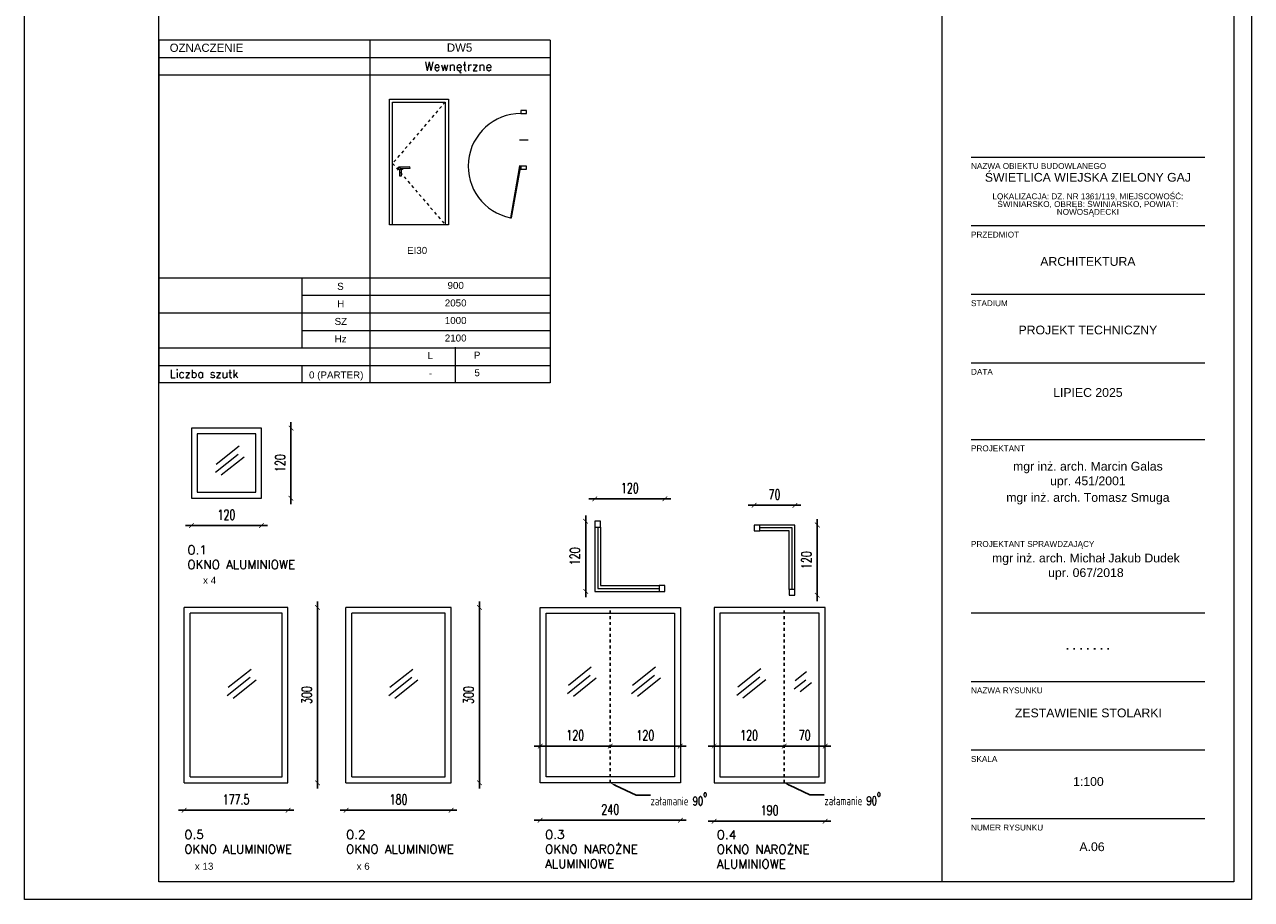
# Model space of a CAD drawing. Header units: millimetres. Extents: x -115268 to 140687, y -37779 to 24471.
# Tile 143 of 256: x 58586 to 60686, y -6662 to -5166. Entities that reach past the tile are written whole.
import ezdxf
from ezdxf import colors
from ezdxf.entities.mleader import LeaderData, LeaderLine
from ezdxf.math import Vec2, Vec3

# ---------------------------------------------------------------- set-up
doc = ezdxf.new("R2010")
doc.units = ezdxf.units.MM
doc.header["$PDMODE"] = 2
doc.header["$PDSIZE"] = 1
doc.linetypes.add('0.5_0.5', pattern=[10, 5, -5])
doc.linetypes.add('AUSGEZOGEN', pattern=[0])
doc.layers.get('0').update_dxf_attribs({"lineweight": 9})
for name, color, linetype, lineweight in [('A - STOLARKA - ZESTAWIENIE', 140, 'Continuous', 9), ('A stolarka', 4, 'Continuous', 9), ('A_CIENKA', 7, 'Continuous', 9), ('A_OPIS', 7, 'Continuous', 9)]:
    doc.layers.add(name, color=color, linetype=linetype, lineweight=lineweight)
doc.layers.add('A_Powierzchnia', color=4, linetype='Continuous', plot=False)
doc.layers.add('A_WYMIAR', color=253, linetype='Continuous', lineweight=5, transparency=0.2)
doc.styles.add('Arial', font='arial.ttf')
doc.styles.add('ROMANS', font='romanpl.shx', dxfattribs={"bigfont": 'romanbigpl.shx'})
doc.styles.add('romans 1-100', font='romans.shx', dxfattribs={"width": 0.7, "height": 17})
doc.dimstyles.new('___SKALA_1_100', dxfattribs={"dimscale": 10, "dimtxt": 17, "dimasz": 0.8, "dimexe": 2, "dimexo": 2, "dimgap": 1, "dimtad": 1, "dimdec": 4, "dimrnd": 0.5, "dimdsep": 46, "dimtxsty": 'romans 1-100', "dimblk": 'ARCHTICK', "dimcen": 0.1, "dimdle": 1, "dimse1": 1, "dimse2": 1, "dimadec": 0, "dimazin": 0, "dimtfac": 1, "dimtdec": 4, "dimtix": 1, "dimtmove": 0, "dimatfit": 3, "dimldrblk": 'ARCHTICK', "dimfxl": 6, "dimfxlon": 1, "dimtolj": 1, "dimarcsym": 0})

# ---------------------------------------------------------------- blocks, each defined once
blk = doc.blocks.new('METRYKA11')
for p, q in [((7511378.7, 5508935.2), (7511378.7, 5506025.2)), ((7511878.7, 5508935.2), (7511878.7, 5506025.2)), ((7511428.7, 5507265.3), (7511828.7, 5507265.3)), ((7511428.7, 5507147.9), (7511828.7, 5507147.9)), ((7511428.7, 5507030.5), (7511828.7, 5507030.5)), ((7511428.7, 5506913.2), (7511828.7, 5506913.2)), ((7511428.7, 5506782.2), (7511828.7, 5506782.2)), ((7511428.7, 5506485.6), (7511828.7, 5506485.6)), ((7511428.7, 5506368.2), (7511828.7, 5506368.2)), ((7511428.7, 5506250.9), (7511828.7, 5506250.9)), ((7511428.7, 5506133.5), (7511828.7, 5506133.5))]:
    blk.add_line(p, q)
at = {"ltscale": 80, "char_height": 10, "attachment_point": 1, "style": 'Arial'}
for s, insert, width in [('NAZWA OBIEKTU BUDOWLANEGO', (7511428.7, 5507255), 390.836), ('{\\fArial|b0|i0|c238|p34;PRZEDMIOT}', (7511428.7, 5507137.6), 135.734), ('{\\fArial|b0|i0|c238|p34;STADIUM}', (7511428.7, 5507020.2), 135.734), ('DATA', (7511428.7, 5506902.9), 135.734), ('{\\fArial|b0|i0|c238|p34;PROJEKTANT}', (7511428.7, 5506771.9), 135.734), ('PROJEKTANT SPRAWDZAJĄCY', (7511428.7, 5506608.3), 214.014), ('{\\fArial|b0|i0|c238|p34;NAZWA RYSUNKU}', (7511428.7, 5506357.9), 135.734), ('SKALA', (7511428.7, 5506240.5), 135.734), ('{\\fArial|b0|i0|c238|p34;NUMER RYSUNKU}', (7511428.7, 5506123.2), 135.734)]:
    blk.add_mtext(s, dxfattribs=dict(at, insert=insert, width=width))
at = {"char_height": 15, "width": 400, "attachment_point": 1, "style": 'Arial'}
for s, insert in [('\\pxsm0.8,qc;ŚWIETLICA WIEJSKA ZIELONY GAJ\\P\\psm0.6;\\P\\psm0.8;{\\H0.66667x;LOKALIZACJA: DZ. NR 1361/119, MIEJSCOWOŚĆ: ŚWINIARSKO, OBRĘB: ŚWINIARSKO, POWIAT: NOWOSĄDECKI}', (7511428.7, 5507238.1)), ('\\pxqc;ARCHITEKTURA', (7511428.7, 5507094.2)), ('\\pxqc;PROJEKT TECHNICZNY', (7511428.7, 5506976.9)), ('\\pxqc;LIPIEC 2025', (7511428.7, 5506870)), ('\\pxqc;{\\H0.2x;\\P\\P}mgr inż. arch. Marcin Galas\\Pupr. 451/2001{\\H0.20002x;\\P\\H0.6666x;\\P}mgr inż. arch. Tomasz Smuga', (7511428.7, 5506753.8)), ('\\pxqc;{\\H0.2x;\\P\\P}mgr inż. arch. Michał Jakub Dudek\\Pupr. 067/2018', (7511425.3, 5506596.8))]:
    blk.add_mtext(s, dxfattribs=dict(at, insert=insert))
at = {"insert": (7511428.7, 5506437.3), "char_height": 15, "width": 400, "attachment_point": 1}
blk.add_mtext('\\pxqc;{\\fArial|b1|i0|c238|p34;.^I.^I.^I.^I.^I.^I.}', dxfattribs=at)
blk = doc.blocks.new('AnonymMegaMac_nNn060')
at = {"layer": 'A stolarka', "color": 3, "linetype": 'AUSGEZOGEN', "lineweight": 0}
blk.add_line((39232.8, -8494.6), (39247.8, -8494.6), dxfattribs=at)
at = {"layer": 'A stolarka', "color": 7, "linetype": 'AUSGEZOGEN', "lineweight": 0}
for points in [[(39245.3, -8449.6), (39245.3, -8444.6), (39235.3, -8444.6), (39235.3, -8449.6)], [(39235.3, -8539.6), (39233.3, -8539.3), (39217.7, -8627.9), (39219.6, -8628.2)], [(39245.3, -8544.6), (39245.3, -8539.6), (39235.3, -8539.6), (39235.3, -8544.6)]]:
    blk.add_lwpolyline(points, close=True, dxfattribs=at)
at = {"layer": 'A stolarka', "color": 8, "linetype": 'AUSGEZOGEN', "lineweight": 0}
blk.add_arc((39235.3, -8539.6), 90, 90, 258.7267, dxfattribs=at)
blk = doc.blocks.new('_ArchTick')
at = {"color": 0, "linetype": 'ByBlock', "const_width": 0.15}
blk.add_lwpolyline([(-0.5, -0.5), (0.5, 0.5)], dxfattribs=at)
blk = doc.blocks.new('*D631')
at = {"layer": 'A_WYMIAR', "color": 0, "lineweight": -2, "transparency": 16777216}
blk.add_line((58861.8, -6022.9), (59001.8, -6022.9), dxfattribs=at)
at = {"layer": 'Defpoints', "color": 0, "transparency": 16777216}
for p in [(58871.8, -5976), (58991.8, -5976), (58991.8, -6022.9)]:
    blk.add_point(p, dxfattribs=at)
at = {"layer": 'A_WYMIAR', "color": 0, "lineweight": -2, "transparency": 16777216, "xscale": 8, "yscale": 8, "zscale": 8, "rotation": 180}
blk.add_blockref('_ArchTick', (58871.8, -6022.9), dxfattribs=at)
at = {"layer": 'A_WYMIAR', "color": 0, "lineweight": -2, "transparency": 16777216, "xscale": 8, "yscale": 8, "zscale": 8}
blk.add_blockref('_ArchTick', (58991.8, -6022.9), dxfattribs=at)
at = {"layer": 'A_WYMIAR', "color": 0, "transparency": 16777216, "insert": (58931.8, -6004.4), "char_height": 17, "attachment_point": 5, "style": 'romans 1-100'}
blk.add_mtext('\\A1;120', dxfattribs=at)
blk = doc.blocks.new('*D632')
at = {"layer": 'A_WYMIAR', "color": 0, "lineweight": -2, "transparency": 16777216}
blk.add_line((59042.2, -5846), (59042.2, -5986), dxfattribs=at)
at = {"layer": 'Defpoints', "color": 0, "transparency": 16777216}
for p in [(58991.8, -5856), (58991.8, -5976), (59042.2, -5976)]:
    blk.add_point(p, dxfattribs=at)
at = {"layer": 'A_WYMIAR', "color": 0, "lineweight": -2, "transparency": 16777216, "xscale": 8, "yscale": 8, "zscale": 8}
for p, rotation in [((59042.2, -5856), 90), ((59042.2, -5976), 270)]:
    blk.add_blockref('_ArchTick', p, dxfattribs=dict(at, rotation=rotation))
at = {"layer": 'A_WYMIAR', "color": 0, "transparency": 16777216, "insert": (59023.7, -5916), "char_height": 17, "attachment_point": 5, "rotation": 90, "style": 'romans 1-100'}
blk.add_mtext('\\A1;120', dxfattribs=at)
blk = doc.blocks.new('*D633')
at = {"layer": 'A_WYMIAR', "color": 0, "lineweight": -2, "transparency": 16777216}
blk.add_line((59718.7, -6526.9), (59458.7, -6526.9), dxfattribs=at)
at = {"layer": 'Defpoints', "color": 0, "transparency": 16777216}
for p in [(59468.7, -6462.9), (59708.7, -6462.9), (59468.7, -6526.9)]:
    blk.add_point(p, dxfattribs=at)
at = {"layer": 'A_WYMIAR', "color": 0, "lineweight": -2, "transparency": 16777216, "xscale": 8, "yscale": 8, "zscale": 8, "rotation": 180}
blk.add_blockref('_ArchTick', (59468.7, -6526.9), dxfattribs=at)
at = {"layer": 'A_WYMIAR', "color": 0, "lineweight": -2, "transparency": 16777216, "xscale": 8, "yscale": 8, "zscale": 8}
blk.add_blockref('_ArchTick', (59708.7, -6526.9), dxfattribs=at)
at = {"layer": 'A_WYMIAR', "color": 0, "transparency": 16777216, "insert": (59588.7, -6508.4), "char_height": 17, "attachment_point": 5, "style": 'romans 1-100'}
blk.add_mtext('\\A1;240', dxfattribs=at)
blk = doc.blocks.new('*D634')
at = {"layer": 'A_WYMIAR', "color": 0, "lineweight": -2, "transparency": 16777216}
blk.add_line((59458.7, -6400.1), (59598.7, -6400.1), dxfattribs=at)
at = {"layer": 'Defpoints', "color": 0, "transparency": 16777216}
for p in [(59588.7, -6400.1), (59468.7, -6436.9), (59588.7, -6436.9)]:
    blk.add_point(p, dxfattribs=at)
at = {"layer": 'A_WYMIAR', "color": 0, "lineweight": -2, "transparency": 16777216, "xscale": 8, "yscale": 8, "zscale": 8, "rotation": 180}
blk.add_blockref('_ArchTick', (59468.7, -6400.1), dxfattribs=at)
at = {"layer": 'A_WYMIAR', "color": 0, "lineweight": -2, "transparency": 16777216, "xscale": 8, "yscale": 8, "zscale": 8}
blk.add_blockref('_ArchTick', (59588.7, -6400.1), dxfattribs=at)
at = {"layer": 'A_WYMIAR', "color": 0, "transparency": 16777216, "insert": (59528.7, -6381.6), "char_height": 17, "attachment_point": 5, "style": 'romans 1-100'}
blk.add_mtext('\\A1;120', dxfattribs=at)
blk = doc.blocks.new('*D635')
at = {"layer": 'A_WYMIAR', "color": 0, "lineweight": -2, "transparency": 16777216}
blk.add_line((59578.7, -6400.1), (59718.7, -6400.1), dxfattribs=at)
at = {"layer": 'Defpoints', "color": 0, "transparency": 16777216}
for p in [(59708.7, -6400.1), (59708.7, -6400.1), (59588.7, -6436.9)]:
    blk.add_point(p, dxfattribs=at)
at = {"layer": 'A_WYMIAR', "color": 0, "lineweight": -2, "transparency": 16777216, "xscale": 8, "yscale": 8, "zscale": 8, "rotation": 180}
blk.add_blockref('_ArchTick', (59588.7, -6400.1), dxfattribs=at)
at = {"layer": 'A_WYMIAR', "color": 0, "lineweight": -2, "transparency": 16777216, "xscale": 8, "yscale": 8, "zscale": 8}
blk.add_blockref('_ArchTick', (59708.7, -6400.1), dxfattribs=at)
at = {"layer": 'A_WYMIAR', "color": 0, "transparency": 16777216, "insert": (59648.7, -6381.6), "char_height": 17, "attachment_point": 5, "style": 'romans 1-100'}
blk.add_mtext('\\A1;120', dxfattribs=at)
blk = doc.blocks.new('*D636')
at = {"layer": 'A_WYMIAR', "color": 0, "lineweight": -2, "transparency": 16777216}
blk.add_line((59756.4, -6400.1), (59896.4, -6400.1), dxfattribs=at)
at = {"layer": 'Defpoints', "color": 0, "transparency": 16777216}
for p in [(59766.4, -6400.1), (59886.4, -6400.1), (59886.4, -6400.1)]:
    blk.add_point(p, dxfattribs=at)
at = {"layer": 'A_WYMIAR', "color": 0, "lineweight": -2, "transparency": 16777216, "xscale": 8, "yscale": 8, "zscale": 8, "rotation": 180}
blk.add_blockref('_ArchTick', (59766.4, -6400.1), dxfattribs=at)
at = {"layer": 'A_WYMIAR', "color": 0, "lineweight": -2, "transparency": 16777216, "xscale": 8, "yscale": 8, "zscale": 8}
blk.add_blockref('_ArchTick', (59886.4, -6400.1), dxfattribs=at)
at = {"layer": 'A_WYMIAR', "color": 0, "transparency": 16777216, "insert": (59826.4, -6381.6), "char_height": 17, "attachment_point": 5, "style": 'romans 1-100'}
blk.add_mtext('\\A1;120', dxfattribs=at)
blk = doc.blocks.new('*D637')
at = {"layer": 'A_WYMIAR', "color": 0, "lineweight": -2, "transparency": 16777216}
blk.add_line((59876.4, -6400.1), (59966.4, -6400.1), dxfattribs=at)
at = {"layer": 'Defpoints', "color": 0, "transparency": 16777216}
for p in [(59886.4, -6400.1), (59956.4, -6400.1), (59956.4, -6400.1)]:
    blk.add_point(p, dxfattribs=at)
at = {"layer": 'A_WYMIAR', "color": 0, "lineweight": -2, "transparency": 16777216, "xscale": 8, "yscale": 8, "zscale": 8, "rotation": 180}
blk.add_blockref('_ArchTick', (59886.4, -6400.1), dxfattribs=at)
at = {"layer": 'A_WYMIAR', "color": 0, "lineweight": -2, "transparency": 16777216, "xscale": 8, "yscale": 8, "zscale": 8}
blk.add_blockref('_ArchTick', (59956.4, -6400.1), dxfattribs=at)
at = {"layer": 'A_WYMIAR', "color": 0, "transparency": 16777216, "insert": (59921.4, -6381.6), "char_height": 17, "attachment_point": 5, "style": 'romans 1-100'}
blk.add_mtext('\\A1;70', dxfattribs=at)
blk = doc.blocks.new('*D638')
at = {"layer": 'A_WYMIAR', "color": 0, "lineweight": -2, "transparency": 16777216}
blk.add_line((59756.4, -6528.5), (59966.4, -6528.5), dxfattribs=at)
at = {"layer": 'Defpoints', "color": 0, "transparency": 16777216}
for p in [(59766.4, -6462.9), (59956.4, -6462.9), (59956.4, -6528.5)]:
    blk.add_point(p, dxfattribs=at)
at = {"layer": 'A_WYMIAR', "color": 0, "lineweight": -2, "transparency": 16777216, "xscale": 8, "yscale": 8, "zscale": 8, "rotation": 180}
blk.add_blockref('_ArchTick', (59766.4, -6528.5), dxfattribs=at)
at = {"layer": 'A_WYMIAR', "color": 0, "lineweight": -2, "transparency": 16777216, "xscale": 8, "yscale": 8, "zscale": 8}
blk.add_blockref('_ArchTick', (59956.4, -6528.5), dxfattribs=at)
at = {"layer": 'A_WYMIAR', "color": 0, "transparency": 16777216, "insert": (59861.4, -6510), "char_height": 17, "attachment_point": 5, "style": 'romans 1-100'}
blk.add_mtext('\\A1;190', dxfattribs=at)
blk = doc.blocks.new('*D451')
at = {"layer": 'A_WYMIAR', "color": 0, "lineweight": -2, "ltscale": 0.5, "transparency": 16777216}
blk.add_line((59552.2, -5977.2), (59692.2, -5977.2), dxfattribs=at)
at = {"layer": 'Defpoints', "color": 0, "ltscale": 0.5, "transparency": 16777216}
for p in [(59682.2, -5977.2), (59562.2, -6135.4), (59682.2, -6135.4)]:
    blk.add_point(p, dxfattribs=at)
at = {"layer": 'A_WYMIAR', "color": 0, "lineweight": -2, "ltscale": 0.5, "transparency": 16777216, "xscale": 8, "yscale": 8, "zscale": 8, "rotation": 180}
blk.add_blockref('_ArchTick', (59562.2, -5977.2), dxfattribs=at)
at = {"layer": 'A_WYMIAR', "color": 0, "lineweight": -2, "ltscale": 0.5, "transparency": 16777216, "xscale": 8, "yscale": 8, "zscale": 8}
blk.add_blockref('_ArchTick', (59682.2, -5977.2), dxfattribs=at)
at = {"layer": 'A_WYMIAR', "color": 0, "ltscale": 0.5, "transparency": 16777216, "insert": (59622.2, -5958.7), "char_height": 17, "attachment_point": 5, "style": 'romans 1-100'}
blk.add_mtext('\\A1;120', dxfattribs=at)
blk = doc.blocks.new('*D452')
at = {"layer": 'A_WYMIAR', "color": 0, "lineweight": -2, "ltscale": 0.5, "transparency": 16777216}
blk.add_line((59546.6, -6005.4), (59546.6, -6145.4), dxfattribs=at)
at = {"layer": 'Defpoints', "color": 0, "ltscale": 0.5, "transparency": 16777216}
for p in [(59562.2, -6015.4), (59546.6, -6135.4), (59562.2, -6135.4)]:
    blk.add_point(p, dxfattribs=at)
at = {"layer": 'A_WYMIAR', "color": 0, "lineweight": -2, "ltscale": 0.5, "transparency": 16777216, "xscale": 8, "yscale": 8, "zscale": 8}
for p, rotation in [((59546.6, -6015.4), 90), ((59546.6, -6135.4), 270)]:
    blk.add_blockref('_ArchTick', p, dxfattribs=dict(at, rotation=rotation))
at = {"layer": 'A_WYMIAR', "color": 0, "ltscale": 0.5, "transparency": 16777216, "insert": (59528.1, -6075.4), "char_height": 17, "attachment_point": 5, "rotation": 90, "style": 'romans 1-100'}
blk.add_mtext('\\A1;120', dxfattribs=at)
blk = doc.blocks.new('*D453')
at = {"layer": 'A_WYMIAR', "color": 0, "lineweight": -2, "ltscale": 0.5, "transparency": 16777216}
blk.add_line((59824.8, -5988.2), (59914.8, -5988.2), dxfattribs=at)
at = {"layer": 'Defpoints', "color": 0, "ltscale": 0.5, "transparency": 16777216}
for p in [(59904.8, -5988.2), (59834.8, -6022), (59904.8, -6022)]:
    blk.add_point(p, dxfattribs=at)
at = {"layer": 'A_WYMIAR', "color": 0, "lineweight": -2, "ltscale": 0.5, "transparency": 16777216, "xscale": 8, "yscale": 8, "zscale": 8, "rotation": 180}
blk.add_blockref('_ArchTick', (59834.8, -5988.2), dxfattribs=at)
at = {"layer": 'A_WYMIAR', "color": 0, "lineweight": -2, "ltscale": 0.5, "transparency": 16777216, "xscale": 8, "yscale": 8, "zscale": 8}
blk.add_blockref('_ArchTick', (59904.8, -5988.2), dxfattribs=at)
at = {"layer": 'A_WYMIAR', "color": 0, "ltscale": 0.5, "transparency": 16777216, "insert": (59869.8, -5969.7), "char_height": 17, "attachment_point": 5, "style": 'romans 1-100'}
blk.add_mtext('\\A1;70', dxfattribs=at)
blk = doc.blocks.new('*D454')
at = {"layer": 'A_WYMIAR', "color": 0, "lineweight": -2, "ltscale": 0.5, "transparency": 16777216}
blk.add_line((59943, -6012), (59943, -6152), dxfattribs=at)
at = {"layer": 'Defpoints', "color": 0, "ltscale": 0.5, "transparency": 16777216}
for p in [(59904.8, -6022), (59904.8, -6142), (59943, -6142)]:
    blk.add_point(p, dxfattribs=at)
at = {"layer": 'A_WYMIAR', "color": 0, "lineweight": -2, "ltscale": 0.5, "transparency": 16777216, "xscale": 8, "yscale": 8, "zscale": 8}
for p, rotation in [((59943, -6022), 90), ((59943, -6142), 270)]:
    blk.add_blockref('_ArchTick', p, dxfattribs=dict(at, rotation=rotation))
at = {"layer": 'A_WYMIAR', "color": 0, "ltscale": 0.5, "transparency": 16777216, "insert": (59924.5, -6082), "char_height": 17, "attachment_point": 5, "rotation": 90, "style": 'romans 1-100'}
blk.add_mtext('\\A1;120', dxfattribs=at)
blk = doc.blocks.new('*D1767')
at = {"layer": 'A_WYMIAR', "color": 0, "lineweight": -2, "transparency": 16777216}
blk.add_line((59364.6, -6152.9), (59364.6, -6472.9), dxfattribs=at)
at = {"layer": 'Defpoints', "color": 0, "transparency": 16777216}
for p in [(59316.3, -6162.9), (59316.3, -6462.9), (59364.6, -6462.9)]:
    blk.add_point(p, dxfattribs=at)
at = {"layer": 'A_WYMIAR', "color": 0, "lineweight": -2, "transparency": 16777216, "xscale": 8, "yscale": 8, "zscale": 8}
for p, rotation in [((59364.6, -6162.9), 90), ((59364.6, -6462.9), 270)]:
    blk.add_blockref('_ArchTick', p, dxfattribs=dict(at, rotation=rotation))
at = {"layer": 'A_WYMIAR', "color": 0, "transparency": 16777216, "insert": (59346.1, -6312.9), "char_height": 17, "attachment_point": 5, "rotation": 90, "style": 'romans 1-100'}
blk.add_mtext('\\A1;300', dxfattribs=at)
blk = doc.blocks.new('*D1768')
at = {"layer": 'A_WYMIAR', "color": 0, "lineweight": -2, "transparency": 16777216}
blk.add_line((59126.3, -6509.9), (59326.3, -6509.9), dxfattribs=at)
at = {"layer": 'Defpoints', "color": 0, "transparency": 16777216}
for p in [(59136.3, -6462.9), (59316.3, -6462.9), (59316.3, -6509.9)]:
    blk.add_point(p, dxfattribs=at)
at = {"layer": 'A_WYMIAR', "color": 0, "lineweight": -2, "transparency": 16777216, "xscale": 8, "yscale": 8, "zscale": 8, "rotation": 180}
blk.add_blockref('_ArchTick', (59136.3, -6509.9), dxfattribs=at)
at = {"layer": 'A_WYMIAR', "color": 0, "lineweight": -2, "transparency": 16777216, "xscale": 8, "yscale": 8, "zscale": 8}
blk.add_blockref('_ArchTick', (59316.3, -6509.9), dxfattribs=at)
at = {"layer": 'A_WYMIAR', "color": 0, "transparency": 16777216, "insert": (59226.3, -6491.4), "char_height": 17, "attachment_point": 5, "style": 'romans 1-100'}
blk.add_mtext('\\A1;180', dxfattribs=at)
blk = doc.blocks.new('*D1769')
at = {"layer": 'A_WYMIAR', "color": 0, "lineweight": -2, "transparency": 16777216}
blk.add_line((59087.7, -6152.9), (59087.7, -6472.9), dxfattribs=at)
at = {"layer": 'Defpoints', "color": 0, "transparency": 16777216}
for p in [(59039.5, -6162.9), (59039.5, -6462.9), (59087.7, -6462.9)]:
    blk.add_point(p, dxfattribs=at)
at = {"layer": 'A_WYMIAR', "color": 0, "lineweight": -2, "transparency": 16777216, "xscale": 8, "yscale": 8, "zscale": 8}
for p, rotation in [((59087.7, -6162.9), 90), ((59087.7, -6462.9), 270)]:
    blk.add_blockref('_ArchTick', p, dxfattribs=dict(at, rotation=rotation))
at = {"layer": 'A_WYMIAR', "color": 0, "transparency": 16777216, "insert": (59069.2, -6312.9), "char_height": 17, "attachment_point": 5, "rotation": 90, "style": 'romans 1-100'}
blk.add_mtext('\\A1;300', dxfattribs=at)
blk = doc.blocks.new('*D1770')
at = {"layer": 'A_WYMIAR', "color": 0, "lineweight": -2, "transparency": 16777216}
blk.add_line((58849.5, -6509.9), (59047, -6509.9), dxfattribs=at)
at = {"layer": 'Defpoints', "color": 0, "transparency": 16777216}
for p in [(58859.5, -6462.9), (59037, -6462.9), (59037, -6509.9)]:
    blk.add_point(p, dxfattribs=at)
at = {"layer": 'A_WYMIAR', "color": 0, "lineweight": -2, "transparency": 16777216, "xscale": 8, "yscale": 8, "zscale": 8, "rotation": 180}
blk.add_blockref('_ArchTick', (58859.5, -6509.9), dxfattribs=at)
at = {"layer": 'A_WYMIAR', "color": 0, "lineweight": -2, "transparency": 16777216, "xscale": 8, "yscale": 8, "zscale": 8}
blk.add_blockref('_ArchTick', (59037, -6509.9), dxfattribs=at)
at = {"layer": 'A_WYMIAR', "color": 0, "transparency": 16777216, "insert": (58948.2, -6491.4), "char_height": 17, "attachment_point": 5, "style": 'romans 1-100'}
blk.add_mtext('\\A1;177.5', dxfattribs=at)

msp = doc.modelspace()

# ---------------------------------------------------------------- linework, layer by layer
at = {"color": 7}
for p, q in [((59177.92892, -5778.86232), (58816.1609, -5778.86232)), ((59486.02171, -5778.86232), (59177.92892, -5778.86232))]:
    msp.add_line(p, q, dxfattribs=at)
for p, q in [((60206.1609, -6406.8018), (60606.1609, -6406.8018)), ((60206.1609, -6524.16944), (60606.1609, -6524.16944))]:
    msp.add_line(p, q)
at = {"layer": 'A stolarka', "color": 0}
msp.add_line((59486.02171, -5192.30455), (59486.02171, -5778.86232), dxfattribs=at)
at = {"layer": 'A stolarka'}
for p, q in [((58912.80005, -5931.60318), (58951.93548, -5900.48377)), ((58914.40325, -5917.55221), (58953.53868, -5886.4328)), ((58922.93747, -5936.31833), (58962.0729, -5905.19891)), ((58934.7112, -6299.39612), (58973.84663, -6268.2767)), ((59211.56449, -6299.39612), (59250.69993, -6268.2767)), ((59515.34371, -6309.92152), (59554.47914, -6278.80211)), ((59516.94691, -6295.87055), (59556.08234, -6264.75114)), ((59625.19955, -6309.92152), (59664.33498, -6278.80211)), ((59626.80276, -6295.87055), (59665.93819, -6264.75114)), ((59807.07855, -6298.68538), (59846.21398, -6267.56596)), ((59905.23979, -6288.01876), (59924.80751, -6272.45905)), ((58933.108, -6313.44709), (58972.24343, -6282.32767)), ((58943.24543, -6318.16223), (58982.38086, -6287.04282)), ((59209.96129, -6313.44709), (59249.09672, -6282.32767)), ((59220.09872, -6318.16223), (59259.23415, -6287.04282)), ((59525.48114, -6314.63667), (59564.61657, -6283.51725)), ((59635.33698, -6314.63667), (59674.47241, -6283.51725)), ((59805.47534, -6312.73635), (59844.61077, -6281.61693)), ((59815.61277, -6317.45149), (59854.7482, -6286.33208)), ((59903.63659, -6302.06973), (59923.20431, -6286.51002)), ((59913.77402, -6306.78488), (59933.34173, -6291.22517))]:
    msp.add_line(p, q, dxfattribs=at)
at = {"layer": 'A stolarka', "ltscale": 5}
msp.add_lwpolyline([(59210.64116, -5293.22477), (59311.64116, -5293.22477), (59311.64116, -5508.22477), (59210.64116, -5508.22477)], close=True, dxfattribs=at)
at = {"layer": 'A stolarka', "linetype": '0.5_0.5'}
msp.add_lwpolyline([(59306.14116, -5298.22477), (59216.14116, -5403.22477), (59306.14116, -5508.22477)], dxfattribs=at)
at = {"layer": 'A stolarka', "ltscale": 5}
for points in [[(59216.14116, -5508.22477), (59216.14116, -5298.72477), (59306.14116, -5298.72477), (59306.14116, -5508.22477)], [(59233.04801, -5411.4191), (59233.08487, -5413.44131), (59226.06214, -5413.56931), (59225.98843, -5409.52489), (59228.43977, -5409.48021), (59228.47663, -5411.50242), (59245.95265, -5411.18389), (59245.91579, -5409.16167), (59225.98843, -5409.52489)], [(59227.759, -5413.53838), (59227.95703, -5424.40346), (59231.54102, -5424.33813), (59231.34299, -5413.47306)]]:
    msp.add_lwpolyline(points, dxfattribs=at)
at = {"layer": 'A stolarka'}
for points in [[(59562.16152, -6015.38632), (59562.16152, -6135.38632), (59682.16152, -6135.38632)], [(59572.16152, -6025.38632), (59572.16152, -6015.38632), (59562.16152, -6015.38632), (59562.16152, -6025.38632), (59572.16152, -6025.38632)], [(59567.16152, -6025.38632), (59567.16152, -6130.38632), (59672.16152, -6130.38632)], [(59572.16152, -6025.38632), (59572.16152, -6125.38632), (59672.16152, -6125.38632)], [(59904.78017, -6141.98402), (59904.78017, -6021.98402), (59834.78017, -6021.98402)], [(59844.78017, -6031.98402), (59844.78017, -6021.98402), (59834.78017, -6021.98402), (59834.78017, -6031.98402), (59844.78017, -6031.98402)], [(59899.78017, -6131.98402), (59899.78017, -6026.98402), (59844.78017, -6026.98402)], [(59894.78017, -6131.98402), (59894.78017, -6031.98402), (59844.78017, -6031.98402)], [(59682.16152, -6135.38632), (59682.16152, -6125.38632), (59672.16152, -6125.38632), (59672.16152, -6135.38632), (59682.16152, -6135.38632)], [(59904.78017, -6141.98402), (59904.78017, -6131.98402), (59894.78017, -6131.98402), (59894.78017, -6141.98402), (59904.78017, -6141.98402)]]:
    msp.add_lwpolyline(points, dxfattribs=at)
at = {"layer": 'A_CIENKA'}
for p, q in [((58859.48892, -6462.94897), (58859.48892, -6162.94897)), ((59036.98892, -6162.94897), (58859.48892, -6162.94897)), ((58869.48892, -6452.94897), (58869.48892, -6172.94897)), ((59026.98892, -6172.94897), (58869.48892, -6172.94897)), ((59026.98892, -6452.94897), (59026.98892, -6172.94897)), ((59036.98892, -6462.94897), (59036.98892, -6162.94897)), ((59136.34221, -6462.94897), (59136.34221, -6162.94897)), ((59316.34221, -6162.94897), (59136.34221, -6162.94897)), ((59146.34221, -6452.94897), (59146.34221, -6172.94897)), ((59306.34221, -6172.94897), (59146.34221, -6172.94897)), ((59306.34221, -6452.94897), (59306.34221, -6172.94897)), ((59316.34221, -6462.94897), (59316.34221, -6162.94897)), ((58859.48892, -6462.94897), (59036.98892, -6462.94897)), ((58869.48892, -6452.94897), (59026.98892, -6452.94897)), ((59136.34221, -6462.94897), (59316.34221, -6462.94897)), ((59146.34221, -6452.94897), (59306.34221, -6452.94897))]:
    msp.add_line(p, q, dxfattribs=at)
for points in [[(60686.1609, -3692.4908), (60686.1609, -6662.4908), (58586.1609, -6662.4908), (58586.1609, -3692.4908)], [(60656.1609, -3722.4908), (60656.1609, -6632.4908), (58816.1609, -6632.4908), (58816.1609, -3722.4908)], [(58991.83242, -5855.98267), (58871.83242, -5855.98267), (58871.83242, -5975.98267), (58991.83242, -5975.98267)], [(58981.83242, -5865.98267), (58881.83242, -5865.98267), (58881.83242, -5965.98267), (58981.83242, -5965.98267)], [(59708.70542, -6462.94897), (59468.70542, -6462.94897), (59468.70542, -6162.94897), (59708.70542, -6162.94897)], [(59698.70542, -6452.94897), (59478.70542, -6452.94897), (59478.70542, -6172.94897), (59698.70542, -6172.94897)], [(59956.44003, -6162.94897), (59766.44003, -6162.94897), (59766.44003, -6462.94897), (59956.44003, -6462.94897)], [(59946.44003, -6172.94897), (59776.44003, -6172.94897), (59776.44003, -6452.94897), (59946.44003, -6452.94897)]]:
    msp.add_lwpolyline(points, close=True, dxfattribs=at)
at = {"layer": 'A_CIENKA', "ltscale": 5}
for points in [[(59177.92892, -5192.30455), (58816.1609, -5192.30455), (58816.1609, -5778.86232)], [(59486.02171, -5192.30455), (59177.92892, -5192.30455)], [(59177.92892, -5778.86232), (59177.92892, -5192.30455)]]:
    msp.add_lwpolyline(points, dxfattribs=at)
at = {"layer": 'A_CIENKA', "color": 7}
for points in [[(58816.1609, -5222.30455), (59177.92892, -5222.30455)], [(59177.92892, -5252.30455), (58816.1609, -5252.30455)], [(59486.02171, -5252.30455), (59177.92892, -5252.30455)], [(58816.1609, -5598.86232), (59177.92892, -5598.86232)], [(59060.93012, -5598.86232), (59060.93012, -5718.86232)], [(59177.92892, -5598.86232), (59486.02171, -5598.86232)], [(59060.93012, -5628.86232), (59177.92892, -5628.86232)], [(59177.92892, -5628.86232), (59486.02171, -5628.86232)], [(58816.1609, -5658.86232), (59177.92892, -5658.86232)], [(59177.92892, -5658.86232), (59486.02171, -5658.86232)], [(59060.93012, -5688.86232), (59177.92892, -5688.86232)], [(59177.92892, -5688.86232), (59486.02171, -5688.86232)], [(58816.1609, -5718.86232), (59177.92892, -5718.86232)], [(59177.92892, -5718.86232), (59486.02171, -5718.86232)], [(58816.1609, -5748.86232), (59177.92892, -5748.86232)], [(59060.93012, -5748.86232), (59060.93012, -5778.86232)], [(59177.92892, -5748.86232), (59486.02171, -5748.86232)]]:
    msp.add_lwpolyline(points, dxfattribs=at)
at = {"layer": 'A_CIENKA'}
msp.add_lwpolyline([(59177.92892, -5222.30455), (59486.02171, -5222.30455)], dxfattribs=at)
at = {"layer": 'A_Powierzchnia', "linetype": '0.5_0.5'}
for p, q in [((59588.70542, -6462.94897), (59588.70542, -6162.94897)), ((59886.44003, -6462.94897), (59886.44003, -6162.94897))]:
    msp.add_line(p, q, dxfattribs=at)
at = {"layer": 'A_WYMIAR', "color": 0}
msp.add_line((59323.28265, -5717.71046), (59323.28265, -5777.71046), dxfattribs=at)

# ---------------------------------------------------------------- block references
at = {"layer": 'A stolarka'}
msp.add_blockref('AnonymMegaMac_nNn060', (20200.28982, 3131.61245), dxfattribs=at)
at = {"layer": 'A_CIENKA', "color": 3}
msp.add_blockref('METRYKA11', (-7451222.50865, -5512657.66337), dxfattribs=at)

# ---------------------------------------------------------------- texts
at = {"ltscale": 5, "char_height": 12, "attachment_point": 1, "style": 'Arial'}
for s, insert in [('\\pxsm1.5,qc;EI30', (59168.14672, -5546.12661)), ('\\pxsm1.5,qc;900', (59234.08791, -5606.02539))]:
    msp.add_mtext_dynamic_manual_height_columns(s, width=180, gutter_width=12.52455, heights=[0], dxfattribs=dict(at, insert=insert))
at = {"color": 7, "char_height": 12, "attachment_point": 1, "style": 'Arial'}
for s, width, heights, insert in [('S', 47.2378291, [0], (59121.2641, -5607.60474)), ('H', 47.2378291, [0], (59121.2641, -5637.60474)), ('SZ', 47.2378291, [0], (59116.86917, -5667.60474)), ('Hz', 47.2378291, [0], (59116.86917, -5697.60474)), ('\\pxqc;0 (PARTER)', 96.4566788, [37.39401], (59071.42355, -5759.13241))]:
    msp.add_mtext_dynamic_manual_height_columns(s, width=width, gutter_width=1229.41617, heights=heights, dxfattribs=dict(at, insert=insert))
at = {"color": 1, "ltscale": 5, "char_height": 12, "attachment_point": 1, "style": 'Arial'}
for s, insert in [('\\pxsm1.5,qc;{\\C256;\\c0;2050}', (59234.08791, -5636.02539)), ('\\pxsm1.5,qc;{\\C256;\\c0;1000}', (59234.08791, -5666.02539)), ('\\pxsm1.5,qc;{\\C256;\\c0;2100}', (59234.08791, -5696.02539))]:
    msp.add_mtext_dynamic_manual_height_columns(s, width=180, gutter_width=12.52455, heights=[0], dxfattribs=dict(at, insert=insert))
at = {"color": 0, "ltscale": 5, "char_height": 12, "attachment_point": 1, "style": 'Arial'}
for s, insert in [('\\pxsm1.5,qc;{\\fArial|b0|i0|c0|p34;L}', (59190.84852, -5726.02539)), ('\\pxsm1.5,qc;{\\fArial|b0|i0|c0|p34;L}', (59190.84852, -5726.02539)), ('\\pxsm1.5,qc;P', (59270.83853, -5725.31965)), ('\\pxsm1.5,qc;-', (59190.84852, -5756.02539)), ('\\pxsm1.5,qc;5', (59270.83853, -5755.31965))]:
    msp.add_mtext_dynamic_manual_height_columns(s, width=180, gutter_width=12.52455, heights=[0], dxfattribs=dict(at, insert=insert))
at = {"char_height": 15, "width": 400, "attachment_point": 1, "style": 'Arial'}
for s, insert in [('\\pxqc;ZESTAWIENIE STOLARKI', (60207.06569, -6335.87064)), ('\\pxqc;1:100', (60207.06569, -6453.23829)), ('\\pxqc;A.06', (60213.23224, -6564.85337))]:
    msp.add_mtext(s, dxfattribs=dict(at, insert=insert))
at = {"ltscale": 80, "char_height": 10, "width": 135.7340032, "attachment_point": 1, "style": 'Arial'}
for s, insert in [('SKALA', (60206.1609, -6417.11999)), ('{\\fArial|b0|i0|c238|p34;NUMER RYSUNKU}', (60206.1609, -6534.48764))]:
    msp.add_mtext(s, dxfattribs=dict(at, insert=insert))
at = {"layer": 'A - STOLARKA - ZESTAWIENIE', "color": 7, "width": 461.1279162, "attachment_point": 1}
for s, insert, char_height, style in [('{\\fArial|b0|i0|c238|p34;OZNACZENIE}', (58834.55869, -5198.42062), 14, 'Arial'), ('DW5', (59309.04246, -5198.12702), 14, 'Arial'), ('{\\Fromans|c238;Wewnętrzne}', (59270.90539, -5229.68066), 15, 'ROMANS'), ('{\\Fromans|c238;O.1\\POKNO ALUMINIOWE }', (58864.73197, -6057.01997), 15, 'ROMANS'), ('{\\Fromans|c238;O.5\\POKNO ALUMINIOWE }', (58859.48892, -6543.98626), 15, 'ROMANS'), ('{\\Fromans|c238;O.2\\POKNO ALUMINIOWE }', (59136.34221, -6543.98626), 15, 'ROMANS'), ('{\\Fromans|c238;O.3\\POKNO NAROŻNE \\PALUMINIOWE }', (59477.068, -6543.98626), 15, 'ROMANS'), ('{\\Fromans|c238;O.4\\POKNO NAROŻNE \\PALUMINIOWE }', (59770.99023, -6544.32173), 15, 'ROMANS')]:
    msp.add_mtext(s, dxfattribs=dict(at, insert=insert, char_height=char_height, style=style))
at = {"layer": 'A_OPIS', "insert": (58834.55869, -5756.23891), "char_height": 14, "attachment_point": 1, "style": 'ROMANS'}
msp.add_mtext_dynamic_manual_height_columns('{\\Fromans|c0;Liczba szutk\\Fromans|c128; }', width=228.2401661, gutter_width=1, heights=[22.24018], dxfattribs=at)
at = {"layer": 'A_WYMIAR', "color": 0, "char_height": 12, "attachment_point": 1, "style": 'Arial'}
for s, insert in [('x 4', (58891.68441, -6110.49468)), ('x 13', (58877.69727, -6599.7333)), ('x 6', (59154.55057, -6599.7333))]:
    msp.add_mtext_dynamic_manual_height_columns(s, width=473.6976626, gutter_width=1.25, heights=[0], dxfattribs=dict(at, insert=insert))

# ---------------------------------------------------------------- dimensions: what is measured, and where the dimension line sits
at = {"layer": 'A_WYMIAR'}
for base, p1, p2, picture, middle in [((59042.23834, -5975.98267), (58991.83242, -5855.98267), (58991.83242, -5975.98267), '*D632', (59023.73834, -5915.98267)), ((59087.72897, -6462.94897), (59039.48892, -6162.94897), (59039.48892, -6462.94897), '*D1769', (59069.22897, -6312.94897)), ((59364.58226, -6462.94897), (59316.34221, -6162.94897), (59316.34221, -6462.94897), '*D1767', (59346.08226, -6312.94897))]:
    dim = msp.add_linear_dim(base=base, p1=p1, p2=p2, angle=90, dimstyle='___SKALA_1_100', dxfattribs=at)
    dim.commit()
    dim.dimension.update_dxf_attribs({"geometry": picture, "text_midpoint": middle})
at = {"layer": 'A_WYMIAR', "ltscale": 0.5}
for base, p1, p2, picture, middle in [((59682.16152, -5977.17988), (59562.16152, -6135.38632), (59682.16152, -6135.38632), '*D451', (59622.16152, -5958.67988)), ((59904.78017, -5988.24527), (59834.78017, -6021.98402), (59904.78017, -6021.98402), '*D453', (59869.78017, -5969.74527))]:
    dim = msp.add_linear_dim(base=base, p1=p1, p2=p2, dimstyle='___SKALA_1_100', dxfattribs=at)
    dim.commit()
    dim.dimension.update_dxf_attribs({"geometry": picture, "text_midpoint": middle})
at = {"layer": 'A_WYMIAR'}
for base, p1, p2, picture, middle in [((58991.83242, -6022.88908), (58871.83242, -5975.98267), (58991.83242, -5975.98267), '*D631', (58931.83242, -6004.38908)), ((59588.70542, -6400.05147), (59468.70542, -6436.94572), (59588.70542, -6436.94572), '*D634', (59528.70542, -6381.55147)), ((59886.44003, -6400.05147), (59766.44003, -6400.05147), (59886.44003, -6400.05147), '*D636', (59826.44003, -6381.55147)), ((59036.98892, -6509.85538), (58859.48892, -6462.94897), (59036.98892, -6462.94897), '*D1770', (58948.23892, -6491.35538)), ((59316.34221, -6509.85538), (59136.34221, -6462.94897), (59316.34221, -6462.94897), '*D1768', (59226.34221, -6491.35538)), ((59468.70542, -6526.90697), (59708.70542, -6462.94897), (59468.70542, -6462.94897), '*D633', (59588.70542, -6508.40697)), ((59956.44003, -6528.46838), (59766.44003, -6462.94897), (59956.44003, -6462.94897), '*D638', (59861.44003, -6509.96838))]:
    dim = msp.add_linear_dim(base=base, p1=p1, p2=p2, dimstyle='___SKALA_1_100', dxfattribs=at)
    dim.commit()
    dim.dimension.update_dxf_attribs({"geometry": picture, "text_midpoint": middle})
at = {"layer": 'A_WYMIAR', "ltscale": 0.5}
for base, p1, p2, picture, middle in [((59546.64652, -6135.38632), (59562.16152, -6015.40983), (59562.16152, -6135.38632), '*D452', (59528.14652, -6075.39807)), ((59942.98273, -6141.98402), (59904.78017, -6021.98402), (59904.78017, -6141.98402), '*D454', (59924.48273, -6081.98402))]:
    dim = msp.add_linear_dim(base=base, p1=p1, p2=p2, angle=90, dimstyle='___SKALA_1_100', dxfattribs=at)
    dim.commit()
    dim.dimension.update_dxf_attribs({"geometry": picture, "text_midpoint": middle})
at = {"layer": 'A_WYMIAR'}
for base, p1, p2, picture, middle in [((59708.70542, -6400.05147), (59588.70542, -6436.94572), (59708.70542, -6400.05147), '*D635', (59648.70542, -6381.55147)), ((59956.44003, -6400.05147), (59886.44003, -6400.05147), (59956.44003, -6400.05147), '*D637', (59921.44003, -6381.55147))]:
    dim = msp.add_linear_dim(base=base, p1=p1, p2=p2, dimstyle='___SKALA_1_100', override={"dimtmove": 1}, dxfattribs=at)
    dim.commit()
    dim.dimension.update_dxf_attribs({"geometry": picture, "text_midpoint": middle})

# ---------------------------------------------------------------- leaders
at = {"layer": 'A_OPIS', "ltscale": 5}
ml = msp.add_multileader_mtext('Standard', dxfattribs=at)
ml.set_content('załamanie 90{\\H0.7x;\\So^ ;}', color=256, style='romans 1-100')
ml.set_leader_properties()
ml.build(insert=Vec2(0, 0))
ml.multileader.update_dxf_attribs({"text_right_attachment_type": 6, "dogleg_length": 0.5184, "arrow_head_size": 10})
ctx = ml.context
ctx.base_point, ctx.char_height, ctx.arrow_head_size, ctx.landing_gap_size, ctx.plane_origin = Vec3(59657.50789, -6483.85538), 15, 10, 0.1296, Vec3(59939.21608, -6799.1254)
ctx.right_attachment = 6
notes = []
notes.append((ctx, [(0, (1, 1, 0), (59632.89798, -6483.85538), (1, 0), 24.60992, [(1, [(59588.70542, -6463.19814)], 0, [])])]))
ctx.mtext.insert, ctx.mtext.width, ctx.mtext.defined_height, ctx.mtext.flow_direction = Vec3(59657.63749, -6476.35538), 202.3789399, 43.59274, 5
ml = msp.add_multileader_mtext('Standard', dxfattribs=at)
ml.set_content('załamanie 90{\\H0.7x;\\So^ ;}', color=256, style='romans 1-100')
ml.set_leader_properties()
ml.build(insert=Vec2(0, 0))
ml.multileader.update_dxf_attribs({"text_right_attachment_type": 6, "dogleg_length": 0.5184, "arrow_head_size": 10})
ctx = ml.context
ctx.base_point, ctx.char_height, ctx.arrow_head_size, ctx.landing_gap_size, ctx.plane_origin = Vec3(59955.01194, -6483.5117), 15, 10, 0.1296, Vec3(60236.72013, -6798.78172)
ctx.right_attachment = 6
notes.append((ctx, [(0, (1, 1, 0), (59930.40202, -6483.5117), (1, 0), 24.60992, [(1, [(59886.20946, -6462.85447)], 0, [])])]))
ctx.mtext.insert, ctx.mtext.width, ctx.mtext.defined_height, ctx.mtext.flow_direction = Vec3(59955.14154, -6476.0117), 202.3789399, 43.59274, 5
for ctx, leaders in notes:
    for number, flags, end, landing, length, lines in leaders:
        leader = LeaderData()
        leader.index, (leader.has_last_leader_line, leader.has_dogleg_vector, leader.attachment_direction) = number, flags
        leader.last_leader_point, leader.dogleg_vector, leader.dogleg_length = Vec3(end), Vec3(landing), length
        for number, points, colour, breaks in lines:
            line = LeaderLine()
            line.index, line.vertices, line.color, line.breaks = number, Vec3.list(points), colors.encode_raw_color(colour), breaks
            leader.lines.append(line)
        ctx.leaders.append(leader)

doc.saveas('drawing.dxf')
